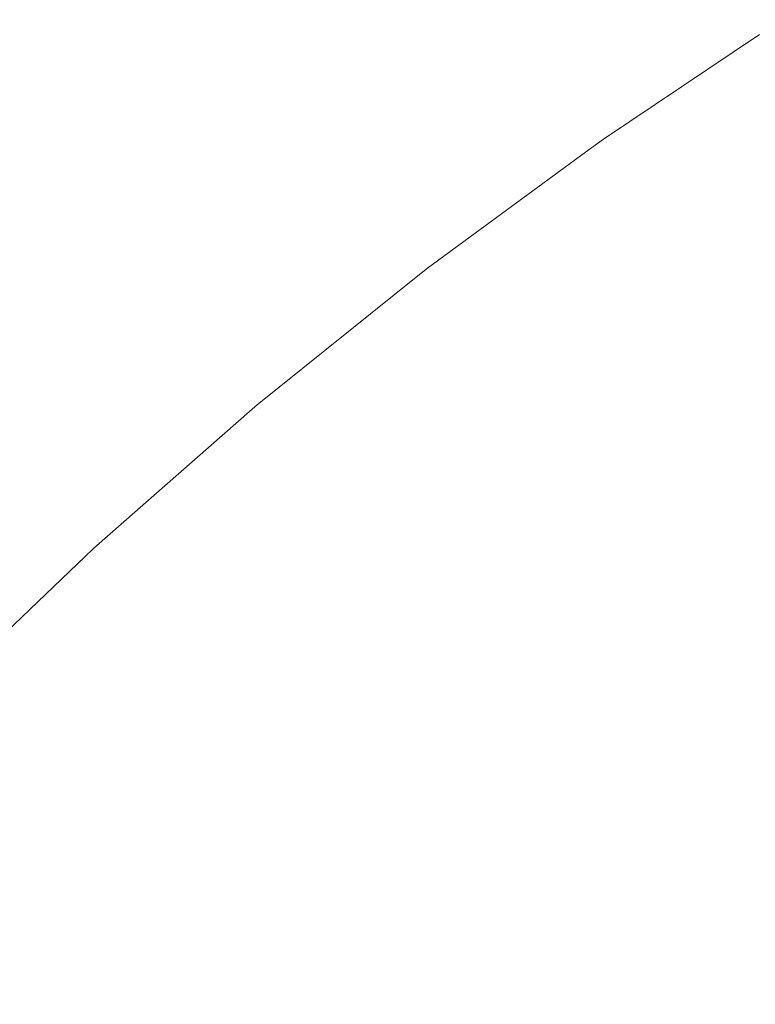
# Model space of a CAD drawing. Header units: centimetres. Extents: x -26.3 to 27.5, y 4.2 to 67.9.
# Tile 55 of 256: x -26.0556 to -26.0409, y 5.9648 to 5.9845. Entities that reach past the tile are written whole.
import ezdxf

# ---------------------------------------------------------------- set-up
doc = ezdxf.new("R2010")
doc.units = ezdxf.units.CM
doc.header["$LTSCALE"] = 2.54
doc.layers.add('Lucido design-1', color=7, linetype='Continuous')

# ---------------------------------------------------------------- blocks, each defined once
blk = doc.blocks.new('Gruppo-2-1')
at = {"color": 7, "linetype": 'Continuous', "lineweight": 9}
for points, invisible_edges in [([(-26.040773, 5.984213, -1111.114164), (-26.043895, 5.982127, -1111.114164), (-26.043868, 5.982088, -1111.111089), (-26.040242, 5.984511, -1111.111089)], 14), ([(-26.040773, 5.984213, -1147.214164), (-26.043895, 5.982127, -1147.214164), (-26.043868, 5.982088, -1147.211089), (-26.040242, 5.984511, -1147.211089)], 14), ([(-26.040216, 5.984471, -1111.718524), (-26.04384, 5.982049, -1111.718524), (-26.043895, 5.982127, -1111.714164), (-26.040773, 5.984213, -1111.714164)], 11), ([(-26.040216, 5.984471, -1147.818524), (-26.04384, 5.982049, -1147.818524), (-26.043895, 5.982127, -1147.814164), (-26.040773, 5.984213, -1147.814164)], 11), ([(-26.043745, 5.981913, -1111.106944), (-26.040127, 5.984331, -1111.106944), (-26.040242, 5.984511, -1111.111089), (-26.043868, 5.982088, -1111.111089)], 15), ([(-26.043745, 5.981913, -1147.206944), (-26.040127, 5.984331, -1147.206944), (-26.040242, 5.984511, -1147.211089), (-26.043868, 5.982088, -1147.211089)], 15), ([(-26.04384, 5.982049, -1111.718524), (-26.040216, 5.984471, -1111.718524), (-26.040073, 5.984246, -1111.722656), (-26.043688, 5.981831, -1111.722656)], 15), ([(-26.04384, 5.982049, -1147.818524), (-26.040216, 5.984471, -1147.818524), (-26.040073, 5.984246, -1147.822656), (-26.043688, 5.981831, -1147.822656)], 15), ([(-26.043524, 5.981597, -1111.102807), (-26.03992, 5.984005, -1111.102807), (-26.040127, 5.984331, -1111.106944), (-26.043745, 5.981913, -1111.106944)], 15), ([(-26.043524, 5.981597, -1147.202807), (-26.03992, 5.984005, -1147.202807), (-26.040127, 5.984331, -1147.206944), (-26.043745, 5.981913, -1147.206944)], 15), ([(-26.043688, 5.981831, -1111.722656), (-26.040073, 5.984246, -1111.722656), (-26.039839, 5.983878, -1111.726771), (-26.043437, 5.981474, -1111.726771)], 15), ([(-26.043688, 5.981831, -1147.822656), (-26.040073, 5.984246, -1147.822656), (-26.039839, 5.983878, -1147.826771), (-26.043437, 5.981474, -1147.826771)], 15), ([(-26.043895, 5.982127, -1111.114164), (-26.040773, 5.984213, -1111.114164), (-26.040773, 5.984213, -1111.714164), (-26.043895, 5.982127, -1111.714164)], 10), ([(-26.043895, 5.982127, -1147.214164), (-26.040773, 5.984213, -1147.214164), (-26.040773, 5.984213, -1147.814164), (-26.043895, 5.982127, -1147.814164)], 10), ([(-26.043204, 5.98114, -1111.098686), (-26.03962, 5.983535, -1111.098686), (-26.03992, 5.984005, -1111.102807), (-26.043524, 5.981597, -1111.102807)], 15), ([(-26.043204, 5.98114, -1147.198686), (-26.03962, 5.983535, -1147.198686), (-26.03992, 5.984005, -1147.202807), (-26.043524, 5.981597, -1147.202807)], 15), ([(-26.043437, 5.981474, -1111.726771), (-26.039839, 5.983878, -1111.726771), (-26.039513, 5.983367, -1111.73086), (-26.04309, 5.980977, -1111.73086)], 15), ([(-26.043437, 5.981474, -1147.826771), (-26.039839, 5.983878, -1147.826771), (-26.039513, 5.983367, -1147.83086), (-26.04309, 5.980977, -1147.83086)], 15), ([(-26.042785, 5.980542, -1111.094589), (-26.039228, 5.98292, -1111.094589), (-26.03962, 5.983535, -1111.098686), (-26.043204, 5.98114, -1111.098686)], 15), ([(-26.042785, 5.980542, -1147.194589), (-26.039228, 5.98292, -1147.194589), (-26.03962, 5.983535, -1147.198686), (-26.043204, 5.98114, -1147.198686)], 15), ([(-26.04309, 5.980977, -1111.73086), (-26.039513, 5.983367, -1111.73086), (-26.039098, 5.982715, -1111.734917), (-26.042646, 5.980344, -1111.734917)], 15), ([(-26.04309, 5.980977, -1147.83086), (-26.039513, 5.983367, -1147.83086), (-26.039098, 5.982715, -1147.834917), (-26.042646, 5.980344, -1147.834917)], 15), ([(-26.042269, 5.979805, -1111.090522), (-26.038744, 5.98216, -1111.090522), (-26.039228, 5.98292, -1111.094589), (-26.042785, 5.980542, -1111.094589)], 15), ([(-26.042269, 5.979805, -1147.190522), (-26.038744, 5.98216, -1147.190522), (-26.039228, 5.98292, -1147.194589), (-26.042785, 5.980542, -1147.194589)], 15), ([(-26.042646, 5.980344, -1111.734917), (-26.039098, 5.982715, -1111.734917), (-26.038593, 5.981923, -1111.738936), (-26.042107, 5.979574, -1111.738936)], 15), ([(-26.042646, 5.980344, -1147.834917), (-26.039098, 5.982715, -1147.834917), (-26.038593, 5.981923, -1147.838936), (-26.042107, 5.979574, -1147.838936)], 15), ([(-26.044254, 5.981864, -1111.114164), (-26.047414, 5.979547, -1111.114164), (-26.047385, 5.97951, -1111.111089), (-26.043868, 5.982088, -1111.111089)], 14), ([(-26.044254, 5.981864, -1147.214164), (-26.047414, 5.979547, -1147.214164), (-26.047385, 5.97951, -1147.211089), (-26.043868, 5.982088, -1147.211089)], 14), ([(-26.047255, 5.97934, -1111.106944), (-26.043745, 5.981913, -1111.106944), (-26.043868, 5.982088, -1111.111089), (-26.047385, 5.97951, -1111.111089)], 15), ([(-26.047255, 5.97934, -1147.206944), (-26.043745, 5.981913, -1147.206944), (-26.043868, 5.982088, -1147.211089), (-26.047385, 5.97951, -1147.211089)], 15), ([(-26.043868, 5.982088, -1111.111089), (-26.043895, 5.982127, -1111.114164), (-26.044254, 5.981864, -1111.114164)], 9), ([(-26.043895, 5.982127, -1111.714164), (-26.044254, 5.981864, -1111.714164), (-26.044254, 5.981864, -1111.114164), (-26.043895, 5.982127, -1111.114164)], 10), ([(-26.044254, 5.981864, -1111.714164), (-26.043895, 5.982127, -1111.714164), (-26.04384, 5.982049, -1111.718524)], 10), ([(-26.043868, 5.982088, -1147.211089), (-26.043895, 5.982127, -1147.214164), (-26.044254, 5.981864, -1147.214164)], 9), ([(-26.043895, 5.982127, -1147.814164), (-26.044254, 5.981864, -1147.814164), (-26.044254, 5.981864, -1147.214164), (-26.043895, 5.982127, -1147.214164)], 10), ([(-26.044254, 5.981864, -1147.814164), (-26.043895, 5.982127, -1147.814164), (-26.04384, 5.982049, -1147.818524)], 10), ([(-26.041655, 5.978929, -1111.086492), (-26.038169, 5.981258, -1111.086492), (-26.038744, 5.98216, -1111.090522), (-26.042269, 5.979805, -1111.090522)], 15), ([(-26.041655, 5.978929, -1147.186492), (-26.038169, 5.981258, -1147.186492), (-26.038744, 5.98216, -1147.190522), (-26.042269, 5.979805, -1147.190522)], 15), ([(-26.04384, 5.982049, -1111.718524), (-26.047356, 5.979472, -1111.718524), (-26.047414, 5.979547, -1111.714164), (-26.044254, 5.981864, -1111.714164)], 11), ([(-26.04384, 5.982049, -1147.818524), (-26.047356, 5.979472, -1147.818524), (-26.047414, 5.979547, -1147.814164), (-26.044254, 5.981864, -1147.814164)], 11), ([(-26.047414, 5.979547, -1111.114164), (-26.044254, 5.981864, -1111.114164), (-26.044254, 5.981864, -1111.714164), (-26.047414, 5.979547, -1111.714164)], 10), ([(-26.047414, 5.979547, -1147.214164), (-26.044254, 5.981864, -1147.214164), (-26.044254, 5.981864, -1147.814164), (-26.047414, 5.979547, -1147.814164)], 10), ([(-26.047356, 5.979472, -1111.718524), (-26.04384, 5.982049, -1111.718524), (-26.043688, 5.981831, -1111.722656), (-26.047194, 5.979261, -1111.722656)], 15), ([(-26.047356, 5.979472, -1147.818524), (-26.04384, 5.982049, -1147.818524), (-26.043688, 5.981831, -1147.822656), (-26.047194, 5.979261, -1147.822656)], 15), ([(-26.04702, 5.979034, -1111.102807), (-26.043524, 5.981597, -1111.102807), (-26.043745, 5.981913, -1111.106944), (-26.047255, 5.97934, -1111.106944)], 15), ([(-26.04702, 5.979034, -1147.202807), (-26.043524, 5.981597, -1147.202807), (-26.043745, 5.981913, -1147.206944), (-26.047255, 5.97934, -1147.206944)], 15), ([(-26.042107, 5.979574, -1111.738936), (-26.038593, 5.981923, -1111.738936), (-26.038, 5.980992, -1111.742909), (-26.041474, 5.97867, -1111.742909)], 15), ([(-26.042107, 5.979574, -1147.838936), (-26.038593, 5.981923, -1147.838936), (-26.038, 5.980992, -1147.842909), (-26.041474, 5.97867, -1147.842909)], 15), ([(-26.047194, 5.979261, -1111.722656), (-26.043688, 5.981831, -1111.722656), (-26.043437, 5.981474, -1111.726771), (-26.046928, 5.978914, -1111.726771)], 15), ([(-26.047194, 5.979261, -1147.822656), (-26.043688, 5.981831, -1147.822656), (-26.043437, 5.981474, -1147.826771), (-26.046928, 5.978914, -1147.826771)], 15), ([(-26.04668, 5.978591, -1111.098686), (-26.043204, 5.98114, -1111.098686), (-26.043524, 5.981597, -1111.102807), (-26.04702, 5.979034, -1111.102807)], 15), ([(-26.04668, 5.978591, -1147.198686), (-26.043204, 5.98114, -1147.198686), (-26.043524, 5.981597, -1147.202807), (-26.04702, 5.979034, -1147.202807)], 15), ([(-26.046928, 5.978914, -1111.726771), (-26.043437, 5.981474, -1111.726771), (-26.04309, 5.980977, -1111.73086), (-26.046559, 5.978434, -1111.73086)], 15), ([(-26.046928, 5.978914, -1147.826771), (-26.043437, 5.981474, -1147.826771), (-26.04309, 5.980977, -1147.83086), (-26.046559, 5.978434, -1147.83086)], 15), ([(-26.046236, 5.978013, -1111.094589), (-26.042785, 5.980542, -1111.094589), (-26.043204, 5.98114, -1111.098686), (-26.04668, 5.978591, -1111.098686)], 15), ([(-26.046236, 5.978013, -1147.194589), (-26.042785, 5.980542, -1147.194589), (-26.043204, 5.98114, -1147.198686), (-26.04668, 5.978591, -1147.198686)], 15), ([(-26.040945, 5.977914, -1111.082507), (-26.037504, 5.980214, -1111.082507), (-26.038169, 5.981258, -1111.086492), (-26.041655, 5.978929, -1111.086492)], 15), ([(-26.040945, 5.977914, -1147.182507), (-26.037504, 5.980214, -1147.182507), (-26.038169, 5.981258, -1147.186492), (-26.041655, 5.978929, -1147.186492)], 15), ([(-26.046559, 5.978434, -1111.73086), (-26.04309, 5.980977, -1111.73086), (-26.042646, 5.980344, -1111.734917), (-26.046088, 5.97782, -1111.734917)], 15), ([(-26.046559, 5.978434, -1147.83086), (-26.04309, 5.980977, -1147.83086), (-26.042646, 5.980344, -1147.834917), (-26.046088, 5.97782, -1147.834917)], 15), ([(-26.041474, 5.97867, -1111.742909), (-26.038, 5.980992, -1111.742909), (-26.03732, 5.979925, -1111.746829), (-26.040749, 5.977634, -1111.746829)], 15), ([(-26.041474, 5.97867, -1147.842909), (-26.038, 5.980992, -1147.842909), (-26.03732, 5.979925, -1147.846829), (-26.040749, 5.977634, -1147.846829)], 15), ([(-26.045688, 5.977298, -1111.090522), (-26.042269, 5.979805, -1111.090522), (-26.042785, 5.980542, -1111.094589), (-26.046236, 5.978013, -1111.094589)], 15), ([(-26.045688, 5.977298, -1147.190522), (-26.042269, 5.979805, -1147.190522), (-26.042785, 5.980542, -1147.194589), (-26.046236, 5.978013, -1147.194589)], 15), ([(-26.046088, 5.97782, -1111.734917), (-26.042646, 5.980344, -1111.734917), (-26.042107, 5.979574, -1111.738936), (-26.045516, 5.977075, -1111.738936)], 15), ([(-26.046088, 5.97782, -1147.834917), (-26.042646, 5.980344, -1147.834917), (-26.042107, 5.979574, -1147.838936), (-26.045516, 5.977075, -1147.838936)], 15), ([(-26.040139, 5.976764, -1111.078574), (-26.036749, 5.979029, -1111.078574), (-26.037504, 5.980214, -1111.082507), (-26.040945, 5.977914, -1111.082507)], 15), ([(-26.040139, 5.976764, -1147.178574), (-26.036749, 5.979029, -1147.178574), (-26.037504, 5.980214, -1147.182507), (-26.040945, 5.977914, -1147.182507)], 15), ([(-26.045036, 5.976449, -1111.086492), (-26.041655, 5.978929, -1111.086492), (-26.042269, 5.979805, -1111.090522), (-26.045688, 5.977298, -1111.090522)], 15), ([(-26.045036, 5.976449, -1147.186492), (-26.041655, 5.978929, -1147.186492), (-26.042269, 5.979805, -1147.190522), (-26.045688, 5.977298, -1147.190522)], 15), ([(-26.047638, 5.979367, -1111.114164), (-26.050816, 5.976816, -1111.114164), (-26.050786, 5.97678, -1111.111089), (-26.047385, 5.97951, -1111.111089)], 14), ([(-26.047638, 5.979367, -1147.214164), (-26.050816, 5.976816, -1147.214164), (-26.050786, 5.97678, -1147.211089), (-26.047385, 5.97951, -1147.211089)], 14), ([(-26.050648, 5.976617, -1111.106944), (-26.047255, 5.97934, -1111.106944), (-26.047385, 5.97951, -1111.111089), (-26.050786, 5.97678, -1111.111089)], 15), ([(-26.050648, 5.976617, -1147.206944), (-26.047255, 5.97934, -1147.206944), (-26.047385, 5.97951, -1147.211089), (-26.050786, 5.97678, -1147.211089)], 15), ([(-26.047385, 5.97951, -1111.111089), (-26.047414, 5.979547, -1111.114164), (-26.047638, 5.979367, -1111.114164)], 9), ([(-26.047414, 5.979547, -1111.714164), (-26.047638, 5.979367, -1111.714164), (-26.047638, 5.979367, -1111.114164), (-26.047414, 5.979547, -1111.114164)], 10), ([(-26.047638, 5.979367, -1111.714164), (-26.047414, 5.979547, -1111.714164), (-26.047356, 5.979472, -1111.718524)], 10), ([(-26.047385, 5.97951, -1147.211089), (-26.047414, 5.979547, -1147.214164), (-26.047638, 5.979367, -1147.214164)], 9), ([(-26.047414, 5.979547, -1147.814164), (-26.047638, 5.979367, -1147.814164), (-26.047638, 5.979367, -1147.214164), (-26.047414, 5.979547, -1147.214164)], 10), ([(-26.047638, 5.979367, -1147.814164), (-26.047414, 5.979547, -1147.814164), (-26.047356, 5.979472, -1147.818524)], 10), ([(-26.045516, 5.977075, -1111.738936), (-26.042107, 5.979574, -1111.738936), (-26.041474, 5.97867, -1111.742909), (-26.044844, 5.976199, -1111.742909)], 15), ([(-26.045516, 5.977075, -1147.838936), (-26.042107, 5.979574, -1147.838936), (-26.041474, 5.97867, -1147.842909), (-26.044844, 5.976199, -1147.842909)], 15), ([(-26.047356, 5.979472, -1111.718524), (-26.050755, 5.976744, -1111.718524), (-26.050816, 5.976816, -1111.714164), (-26.047638, 5.979367, -1111.714164)], 11), ([(-26.047356, 5.979472, -1147.818524), (-26.050755, 5.976744, -1147.818524), (-26.050816, 5.976816, -1147.814164), (-26.047638, 5.979367, -1147.814164)], 11), ([(-26.050816, 5.976816, -1111.114164), (-26.047638, 5.979367, -1111.114164), (-26.047638, 5.979367, -1111.714164), (-26.050816, 5.976816, -1111.714164)], 10), ([(-26.050816, 5.976816, -1147.214164), (-26.047638, 5.979367, -1147.214164), (-26.047638, 5.979367, -1147.814164), (-26.050816, 5.976816, -1147.814164)], 10), ([(-26.050755, 5.976744, -1111.718524), (-26.047356, 5.979472, -1111.718524), (-26.047194, 5.979261, -1111.722656), (-26.050584, 5.97654, -1111.722656)], 15), ([(-26.050755, 5.976744, -1147.818524), (-26.047356, 5.979472, -1147.818524), (-26.047194, 5.979261, -1147.822656), (-26.050584, 5.97654, -1147.822656)], 15), ([(-26.0504, 5.976321, -1111.102807), (-26.04702, 5.979034, -1111.102807), (-26.047255, 5.97934, -1111.106944), (-26.050648, 5.976617, -1111.106944)], 15), ([(-26.0504, 5.976321, -1147.202807), (-26.04702, 5.979034, -1147.202807), (-26.047255, 5.97934, -1147.206944), (-26.050648, 5.976617, -1147.206944)], 15), ([(-26.050584, 5.97654, -1111.722656), (-26.047194, 5.979261, -1111.722656), (-26.046928, 5.978914, -1111.726771), (-26.050303, 5.976205, -1111.726771)], 15), ([(-26.050584, 5.97654, -1147.822656), (-26.047194, 5.979261, -1147.822656), (-26.046928, 5.978914, -1147.826771), (-26.050303, 5.976205, -1147.826771)], 15), ([(-26.050042, 5.975893, -1111.098686), (-26.04668, 5.978591, -1111.098686), (-26.04702, 5.979034, -1111.102807), (-26.0504, 5.976321, -1111.102807)], 15), ([(-26.050042, 5.975893, -1147.198686), (-26.04668, 5.978591, -1147.198686), (-26.04702, 5.979034, -1147.202807), (-26.0504, 5.976321, -1147.202807)], 15), ([(-26.050303, 5.976205, -1111.726771), (-26.046928, 5.978914, -1111.726771), (-26.046559, 5.978434, -1111.73086), (-26.049914, 5.975741, -1111.73086)], 15), ([(-26.050303, 5.976205, -1147.826771), (-26.046928, 5.978914, -1147.826771), (-26.046559, 5.978434, -1147.83086), (-26.049914, 5.975741, -1147.83086)], 15), ([(-26.044283, 5.975467, -1111.082507), (-26.040945, 5.977914, -1111.082507), (-26.041655, 5.978929, -1111.086492), (-26.045036, 5.976449, -1111.086492)], 15), ([(-26.044283, 5.975467, -1147.182507), (-26.040945, 5.977914, -1147.182507), (-26.041655, 5.978929, -1147.186492), (-26.045036, 5.976449, -1147.186492)], 15), ([(-26.049573, 5.975334, -1111.094589), (-26.046236, 5.978013, -1111.094589), (-26.04668, 5.978591, -1111.098686), (-26.050042, 5.975893, -1111.098686)], 15), ([(-26.049573, 5.975334, -1147.194589), (-26.046236, 5.978013, -1147.194589), (-26.04668, 5.978591, -1147.198686), (-26.050042, 5.975893, -1147.198686)], 15), ([(-26.044844, 5.976199, -1111.742909), (-26.041474, 5.97867, -1111.742909), (-26.040749, 5.977634, -1111.746829), (-26.044074, 5.975195, -1111.746829)], 15), ([(-26.044844, 5.976199, -1147.842909), (-26.041474, 5.97867, -1147.842909), (-26.040749, 5.977634, -1147.846829), (-26.044074, 5.975195, -1147.846829)], 15), ([(-26.049914, 5.975741, -1111.73086), (-26.046559, 5.978434, -1111.73086), (-26.046088, 5.97782, -1111.734917), (-26.049417, 5.975149, -1111.734917)], 15), ([(-26.049914, 5.975741, -1147.83086), (-26.046559, 5.978434, -1147.83086), (-26.046088, 5.97782, -1147.834917), (-26.049417, 5.975149, -1147.834917)], 15), ([(-26.048994, 5.974645, -1111.090522), (-26.045688, 5.977298, -1111.090522), (-26.046236, 5.978013, -1111.094589), (-26.049573, 5.975334, -1111.094589)], 15), ([(-26.048994, 5.974645, -1147.190522), (-26.045688, 5.977298, -1147.190522), (-26.046236, 5.978013, -1147.194589), (-26.049573, 5.975334, -1147.194589)], 15), ([(-26.049417, 5.975149, -1111.734917), (-26.046088, 5.97782, -1111.734917), (-26.045516, 5.977075, -1111.738936), (-26.048813, 5.974429, -1111.738936)], 15), ([(-26.049417, 5.975149, -1147.834917), (-26.046088, 5.97782, -1147.834917), (-26.045516, 5.977075, -1147.838936), (-26.048813, 5.974429, -1147.838936)], 15), ([(-26.043428, 5.974353, -1111.078574), (-26.040139, 5.976764, -1111.078574), (-26.040945, 5.977914, -1111.082507), (-26.044283, 5.975467, -1111.082507)], 15), ([(-26.043428, 5.974353, -1147.178574), (-26.040139, 5.976764, -1147.178574), (-26.040945, 5.977914, -1147.182507), (-26.044283, 5.975467, -1147.182507)], 15), ([(-26.044074, 5.975195, -1111.746829), (-26.040749, 5.977634, -1111.746829), (-26.039932, 5.976467, -1111.750691), (-26.043207, 5.974065, -1111.750691)], 15), ([(-26.044074, 5.975195, -1147.846829), (-26.040749, 5.977634, -1147.846829), (-26.039932, 5.976467, -1147.850691), (-26.043207, 5.974065, -1147.850691)], 15), ([(-26.048306, 5.973825, -1111.086492), (-26.045036, 5.976449, -1111.086492), (-26.045688, 5.977298, -1111.090522), (-26.048994, 5.974645, -1111.090522)], 15), ([(-26.048306, 5.973825, -1147.186492), (-26.045036, 5.976449, -1147.186492), (-26.045688, 5.977298, -1147.190522), (-26.048994, 5.974645, -1147.190522)], 15), ([(-26.048813, 5.974429, -1111.738936), (-26.045516, 5.977075, -1111.738936), (-26.044844, 5.976199, -1111.742909), (-26.048103, 5.973584, -1111.742909)], 15), ([(-26.048813, 5.974429, -1147.838936), (-26.045516, 5.977075, -1147.838936), (-26.044844, 5.976199, -1147.842909), (-26.048103, 5.973584, -1147.842909)], 15), ([(-26.054064, 5.973905, -1111.111089), (-26.050786, 5.97678, -1111.111089), (-26.050916, 5.976729, -1111.114164), (-26.054084, 5.973951, -1111.114164)], 11), ([(-26.054064, 5.973905, -1147.211089), (-26.050786, 5.97678, -1147.211089), (-26.050916, 5.976729, -1147.214164), (-26.054084, 5.973951, -1147.214164)], 11), ([(-26.054084, 5.973951, -1111.714164), (-26.050916, 5.976729, -1111.714164), (-26.050755, 5.976744, -1111.718524), (-26.054032, 5.97387, -1111.718524)], 14), ([(-26.054084, 5.973951, -1147.814164), (-26.050916, 5.976729, -1147.814164), (-26.050755, 5.976744, -1147.818524), (-26.054032, 5.97387, -1147.818524)], 14), ([(-26.05392, 5.973747, -1111.106944), (-26.050648, 5.976617, -1111.106944), (-26.050786, 5.97678, -1111.111089), (-26.054064, 5.973905, -1111.111089)], 15), ([(-26.05392, 5.973747, -1147.206944), (-26.050648, 5.976617, -1147.206944), (-26.050786, 5.97678, -1147.211089), (-26.054064, 5.973905, -1147.211089)], 15), ([(-26.054032, 5.97387, -1111.718524), (-26.050755, 5.976744, -1111.718524), (-26.050584, 5.97654, -1111.722656), (-26.053852, 5.973673, -1111.722656)], 15), ([(-26.054032, 5.97387, -1147.818524), (-26.050755, 5.976744, -1147.818524), (-26.050584, 5.97654, -1147.822656), (-26.053852, 5.973673, -1147.822656)], 15), ([(-26.050786, 5.97678, -1111.111089), (-26.050816, 5.976816, -1111.114164), (-26.050916, 5.976729, -1111.114164)], 9), ([(-26.050816, 5.976816, -1111.714164), (-26.050916, 5.976729, -1111.714164), (-26.050916, 5.976729, -1111.114164), (-26.050816, 5.976816, -1111.114164)], 10), ([(-26.050916, 5.976729, -1111.714164), (-26.050816, 5.976816, -1111.714164), (-26.050755, 5.976744, -1111.718524)], 10), ([(-26.050786, 5.97678, -1147.211089), (-26.050816, 5.976816, -1147.214164), (-26.050916, 5.976729, -1147.214164)], 9), ([(-26.050816, 5.976816, -1147.814164), (-26.050916, 5.976729, -1147.814164), (-26.050916, 5.976729, -1147.214164), (-26.050816, 5.976816, -1147.214164)], 10), ([(-26.050916, 5.976729, -1147.814164), (-26.050816, 5.976816, -1147.814164), (-26.050755, 5.976744, -1147.818524)], 10), ([(-26.042472, 5.973108, -1111.074699), (-26.039239, 5.975478, -1111.074699), (-26.040139, 5.976764, -1111.078574), (-26.043428, 5.974353, -1111.078574)], 15), ([(-26.042472, 5.973108, -1147.174699), (-26.039239, 5.975478, -1147.174699), (-26.040139, 5.976764, -1147.178574), (-26.043428, 5.974353, -1147.178574)], 15), ([(-26.054084, 5.973951, -1111.714164), (-26.054084, 5.973951, -1111.114164), (-26.050916, 5.976729, -1111.114164), (-26.050916, 5.976729, -1111.714164)], 5), ([(-26.054084, 5.973951, -1147.814164), (-26.054084, 5.973951, -1147.214164), (-26.050916, 5.976729, -1147.214164), (-26.050916, 5.976729, -1147.814164)], 5), ([(-26.053659, 5.973463, -1111.102807), (-26.0504, 5.976321, -1111.102807), (-26.050648, 5.976617, -1111.106944), (-26.05392, 5.973747, -1111.106944)], 15), ([(-26.053659, 5.973463, -1147.202807), (-26.0504, 5.976321, -1147.202807), (-26.050648, 5.976617, -1147.206944), (-26.05392, 5.973747, -1147.206944)], 15), ([(-26.053852, 5.973673, -1111.722656), (-26.050584, 5.97654, -1111.722656), (-26.050303, 5.976205, -1111.726771), (-26.053557, 5.973352, -1111.726771)], 15), ([(-26.053852, 5.973673, -1147.822656), (-26.050584, 5.97654, -1147.822656), (-26.050303, 5.976205, -1147.826771), (-26.053557, 5.973352, -1147.826771)], 15), ([(-26.04751, 5.972877, -1111.082507), (-26.044283, 5.975467, -1111.082507), (-26.045036, 5.976449, -1111.086492), (-26.048306, 5.973825, -1111.086492)], 15), ([(-26.04751, 5.972877, -1147.182507), (-26.044283, 5.975467, -1147.182507), (-26.045036, 5.976449, -1147.186492), (-26.048306, 5.973825, -1147.186492)], 15), ([(-26.043207, 5.974065, -1111.750691), (-26.039932, 5.976467, -1111.750691), (-26.039025, 5.975172, -1111.754488), (-26.042245, 5.972811, -1111.754488)], 15), ([(-26.043207, 5.974065, -1147.850691), (-26.039932, 5.976467, -1147.850691), (-26.039025, 5.975172, -1147.854488), (-26.042245, 5.972811, -1147.854488)], 15), ([(-26.053282, 5.973051, -1111.098686), (-26.050042, 5.975893, -1111.098686), (-26.0504, 5.976321, -1111.102807), (-26.053659, 5.973463, -1111.102807)], 15), ([(-26.053282, 5.973051, -1147.198686), (-26.050042, 5.975893, -1147.198686), (-26.0504, 5.976321, -1147.202807), (-26.053659, 5.973463, -1147.202807)], 15), ([(-26.053557, 5.973352, -1111.726771), (-26.050303, 5.976205, -1111.726771), (-26.049914, 5.975741, -1111.73086), (-26.053148, 5.972905, -1111.73086)], 15), ([(-26.053557, 5.973352, -1147.826771), (-26.050303, 5.976205, -1147.826771), (-26.049914, 5.975741, -1147.83086), (-26.053148, 5.972905, -1147.83086)], 15), ([(-26.048103, 5.973584, -1111.742909), (-26.044844, 5.976199, -1111.742909), (-26.044074, 5.975195, -1111.746829), (-26.04729, 5.972614, -1111.746829)], 15), ([(-26.048103, 5.973584, -1147.842909), (-26.044844, 5.976199, -1147.842909), (-26.044074, 5.975195, -1147.846829), (-26.04729, 5.972614, -1147.846829)], 15), ([(-26.052789, 5.972513, -1111.094589), (-26.049573, 5.975334, -1111.094589), (-26.050042, 5.975893, -1111.098686), (-26.053282, 5.973051, -1111.098686)], 15), ([(-26.052789, 5.972513, -1147.194589), (-26.049573, 5.975334, -1147.194589), (-26.050042, 5.975893, -1147.198686), (-26.053282, 5.973051, -1147.198686)], 15), ([(-26.053148, 5.972905, -1111.73086), (-26.049914, 5.975741, -1111.73086), (-26.049417, 5.975149, -1111.734917), (-26.052626, 5.972335, -1111.734917)], 15), ([(-26.053148, 5.972905, -1147.83086), (-26.049914, 5.975741, -1147.83086), (-26.049417, 5.975149, -1147.834917), (-26.052626, 5.972335, -1147.834917)], 15), ([(-26.046607, 5.971801, -1111.078574), (-26.043428, 5.974353, -1111.078574), (-26.044283, 5.975467, -1111.082507), (-26.04751, 5.972877, -1111.082507)], 15), ([(-26.046607, 5.971801, -1147.178574), (-26.043428, 5.974353, -1147.178574), (-26.044283, 5.975467, -1147.182507), (-26.04751, 5.972877, -1147.182507)], 15), ([(-26.041418, 5.971734, -1111.07089), (-26.038246, 5.97406, -1111.07089), (-26.039239, 5.975478, -1111.074699), (-26.042472, 5.973108, -1111.074699)], 15), ([(-26.041418, 5.971734, -1147.17089), (-26.038246, 5.97406, -1147.17089), (-26.039239, 5.975478, -1147.174699), (-26.042472, 5.973108, -1147.174699)], 15), ([(-26.052181, 5.97185, -1111.090522), (-26.048994, 5.974645, -1111.090522), (-26.049573, 5.975334, -1111.094589), (-26.052789, 5.972513, -1111.094589)], 15), ([(-26.052181, 5.97185, -1147.190522), (-26.048994, 5.974645, -1147.190522), (-26.049573, 5.975334, -1147.194589), (-26.052789, 5.972513, -1147.194589)], 15), ([(-26.04729, 5.972614, -1111.746829), (-26.044074, 5.975195, -1111.746829), (-26.043207, 5.974065, -1111.750691), (-26.046375, 5.971523, -1111.750691)], 15), ([(-26.04729, 5.972614, -1147.846829), (-26.044074, 5.975195, -1147.846829), (-26.043207, 5.974065, -1147.850691), (-26.046375, 5.971523, -1147.850691)], 15), ([(-26.042245, 5.972811, -1111.754488), (-26.039025, 5.975172, -1111.754488), (-26.038031, 5.973752, -1111.758213), (-26.041189, 5.971436, -1111.758213)], 15), ([(-26.042245, 5.972811, -1147.854488), (-26.039025, 5.975172, -1147.854488), (-26.038031, 5.973752, -1147.858213), (-26.041189, 5.971436, -1147.858213)], 15), ([(-26.052626, 5.972335, -1111.734917), (-26.049417, 5.975149, -1111.734917), (-26.048813, 5.974429, -1111.738936), (-26.051991, 5.971642, -1111.738936)], 15), ([(-26.052626, 5.972335, -1147.834917), (-26.049417, 5.975149, -1147.834917), (-26.048813, 5.974429, -1147.838936), (-26.051991, 5.971642, -1147.838936)], 15), ([(-26.051458, 5.971061, -1111.086492), (-26.048306, 5.973825, -1111.086492), (-26.048994, 5.974645, -1111.090522), (-26.052181, 5.97185, -1111.090522)], 15), ([(-26.051458, 5.971061, -1147.186492), (-26.048306, 5.973825, -1147.186492), (-26.048994, 5.974645, -1147.190522), (-26.052181, 5.97185, -1147.190522)], 15), ([(-26.051991, 5.971642, -1111.738936), (-26.048813, 5.974429, -1111.738936), (-26.048103, 5.973584, -1111.742909), (-26.051245, 5.970828, -1111.742909)], 15), ([(-26.051991, 5.971642, -1147.838936), (-26.048813, 5.974429, -1147.838936), (-26.048103, 5.973584, -1147.842909), (-26.051245, 5.970828, -1147.842909)], 15), ([(-26.045599, 5.970599, -1111.074699), (-26.042472, 5.973108, -1111.074699), (-26.043428, 5.974353, -1111.078574), (-26.046607, 5.971801, -1111.078574)], 15), ([(-26.045599, 5.970599, -1147.174699), (-26.042472, 5.973108, -1147.174699), (-26.043428, 5.974353, -1147.178574), (-26.046607, 5.971801, -1147.178574)], 15), ([(-26.046375, 5.971523, -1111.750691), (-26.043207, 5.974065, -1111.750691), (-26.042245, 5.972811, -1111.754488), (-26.045359, 5.970312, -1111.754488)], 15), ([(-26.046375, 5.971523, -1147.850691), (-26.043207, 5.974065, -1147.850691), (-26.042245, 5.972811, -1147.854488), (-26.045359, 5.970312, -1147.854488)], 15), ([(-26.040267, 5.970234, -1111.067152), (-26.037162, 5.972511, -1111.067152), (-26.038246, 5.97406, -1111.07089), (-26.041418, 5.971734, -1111.07089)], 15), ([(-26.040267, 5.970234, -1147.167152), (-26.037162, 5.972511, -1147.167152), (-26.038246, 5.97406, -1147.17089), (-26.041418, 5.971734, -1147.17089)], 15), ([(-26.057215, 5.970889, -1111.111089), (-26.054064, 5.973905, -1111.111089), (-26.054096, 5.97394, -1111.114164), (-26.057131, 5.971034, -1111.114164)], 11), ([(-26.057215, 5.970889, -1147.211089), (-26.054064, 5.973905, -1147.211089), (-26.054096, 5.97394, -1147.214164), (-26.057131, 5.971034, -1147.214164)], 11), ([(-26.057064, 5.970738, -1111.106944), (-26.05392, 5.973747, -1111.106944), (-26.054064, 5.973905, -1111.111089), (-26.057215, 5.970889, -1111.111089)], 15), ([(-26.057064, 5.970738, -1147.206944), (-26.05392, 5.973747, -1147.206944), (-26.054064, 5.973905, -1147.211089), (-26.057215, 5.970889, -1147.211089)], 15), ([(-26.057131, 5.971034, -1111.714164), (-26.054096, 5.97394, -1111.714164), (-26.054032, 5.97387, -1111.718524), (-26.057181, 5.970855, -1111.718524)], 14), ([(-26.057131, 5.971034, -1147.814164), (-26.054096, 5.97394, -1147.814164), (-26.054032, 5.97387, -1147.818524), (-26.057181, 5.970855, -1147.818524)], 14), ([(-26.057181, 5.970855, -1111.718524), (-26.054032, 5.97387, -1111.718524), (-26.053852, 5.973673, -1111.722656), (-26.056993, 5.970667, -1111.722656)], 15), ([(-26.057181, 5.970855, -1147.818524), (-26.054032, 5.97387, -1147.818524), (-26.053852, 5.973673, -1147.822656), (-26.056993, 5.970667, -1147.822656)], 15), ([(-26.054096, 5.97394, -1111.714164), (-26.057131, 5.971034, -1111.714164), (-26.057131, 5.971034, -1111.114164), (-26.054096, 5.97394, -1111.114164)], 10), ([(-26.054096, 5.97394, -1147.814164), (-26.057131, 5.971034, -1147.814164), (-26.057131, 5.971034, -1147.214164), (-26.054096, 5.97394, -1147.214164)], 10), ([(-26.054084, 5.973951, -1111.114164), (-26.054096, 5.97394, -1111.114164), (-26.054064, 5.973905, -1111.111089)], 10), ([(-26.054096, 5.97394, -1111.114164), (-26.054084, 5.973951, -1111.114164), (-26.054084, 5.973951, -1111.714164), (-26.054096, 5.97394, -1111.714164)], 10), ([(-26.054032, 5.97387, -1111.718524), (-26.054096, 5.97394, -1111.714164), (-26.054084, 5.973951, -1111.714164)], 9), ([(-26.054084, 5.973951, -1147.214164), (-26.054096, 5.97394, -1147.214164), (-26.054064, 5.973905, -1147.211089)], 10), ([(-26.054096, 5.97394, -1147.214164), (-26.054084, 5.973951, -1147.214164), (-26.054084, 5.973951, -1147.814164), (-26.054096, 5.97394, -1147.814164)], 10), ([(-26.054032, 5.97387, -1147.818524), (-26.054096, 5.97394, -1147.814164), (-26.054084, 5.973951, -1147.814164)], 9), ([(-26.050622, 5.970148, -1111.082507), (-26.04751, 5.972877, -1111.082507), (-26.048306, 5.973825, -1111.086492), (-26.051458, 5.971061, -1111.086492)], 15), ([(-26.050622, 5.970148, -1147.182507), (-26.04751, 5.972877, -1147.182507), (-26.048306, 5.973825, -1147.186492), (-26.051458, 5.971061, -1147.186492)], 15), ([(-26.056791, 5.970465, -1111.102807), (-26.053659, 5.973463, -1111.102807), (-26.05392, 5.973747, -1111.106944), (-26.057064, 5.970738, -1111.106944)], 15), ([(-26.056791, 5.970465, -1147.202807), (-26.053659, 5.973463, -1147.202807), (-26.05392, 5.973747, -1147.206944), (-26.057064, 5.970738, -1147.206944)], 15), ([(-26.056993, 5.970667, -1111.722656), (-26.053852, 5.973673, -1111.722656), (-26.053557, 5.973352, -1111.726771), (-26.056684, 5.970359, -1111.726771)], 15), ([(-26.056993, 5.970667, -1147.822656), (-26.053852, 5.973673, -1147.822656), (-26.053557, 5.973352, -1147.826771), (-26.056684, 5.970359, -1147.826771)], 15), ([(-26.041189, 5.971436, -1111.758213), (-26.038031, 5.973752, -1111.758213), (-26.03695, 5.972209, -1111.761861), (-26.040043, 5.969941, -1111.761861)], 15), ([(-26.041189, 5.971436, -1147.858213), (-26.038031, 5.973752, -1147.858213), (-26.03695, 5.972209, -1147.861861), (-26.040043, 5.969941, -1147.861861)], 15), ([(-26.056396, 5.970071, -1111.098686), (-26.053282, 5.973051, -1111.098686), (-26.053659, 5.973463, -1111.102807), (-26.056791, 5.970465, -1111.102807)], 15), ([(-26.056396, 5.970071, -1147.198686), (-26.053282, 5.973051, -1147.198686), (-26.053659, 5.973463, -1147.202807), (-26.056791, 5.970465, -1147.202807)], 15), ([(-26.051245, 5.970828, -1111.742909), (-26.048103, 5.973584, -1111.742909), (-26.04729, 5.972614, -1111.746829), (-26.05039, 5.969895, -1111.746829)], 15), ([(-26.051245, 5.970828, -1147.842909), (-26.048103, 5.973584, -1147.842909), (-26.04729, 5.972614, -1147.846829), (-26.05039, 5.969895, -1147.846829)], 15), ([(-26.056684, 5.970359, -1111.726771), (-26.053557, 5.973352, -1111.726771), (-26.053148, 5.972905, -1111.73086), (-26.056256, 5.96993, -1111.73086)], 15), ([(-26.056684, 5.970359, -1147.826771), (-26.053557, 5.973352, -1147.826771), (-26.053148, 5.972905, -1147.83086), (-26.056256, 5.96993, -1147.83086)], 15), ([(-26.05588, 5.969555, -1111.094589), (-26.052789, 5.972513, -1111.094589), (-26.053282, 5.973051, -1111.098686), (-26.056396, 5.970071, -1111.098686)], 15), ([(-26.05588, 5.969555, -1147.194589), (-26.052789, 5.972513, -1147.194589), (-26.053282, 5.973051, -1147.198686), (-26.056396, 5.970071, -1147.198686)], 15), ([(-26.044486, 5.969272, -1111.07089), (-26.041418, 5.971734, -1111.07089), (-26.042472, 5.973108, -1111.074699), (-26.045599, 5.970599, -1111.074699)], 15), ([(-26.044486, 5.969272, -1147.17089), (-26.041418, 5.971734, -1147.17089), (-26.042472, 5.973108, -1147.174699), (-26.045599, 5.970599, -1147.174699)], 15), ([(-26.056256, 5.96993, -1111.73086), (-26.053148, 5.972905, -1111.73086), (-26.052626, 5.972335, -1111.734917), (-26.055709, 5.969383, -1111.734917)], 15), ([(-26.056256, 5.96993, -1147.83086), (-26.053148, 5.972905, -1147.83086), (-26.052626, 5.972335, -1147.834917), (-26.055709, 5.969383, -1147.834917)], 15), ([(-26.049673, 5.969112, -1111.078574), (-26.046607, 5.971801, -1111.078574), (-26.04751, 5.972877, -1111.082507), (-26.050622, 5.970148, -1111.082507)], 15), ([(-26.049673, 5.969112, -1147.178574), (-26.046607, 5.971801, -1147.178574), (-26.04751, 5.972877, -1147.182507), (-26.050622, 5.970148, -1147.182507)], 15), ([(-26.045359, 5.970312, -1111.754488), (-26.042245, 5.972811, -1111.754488), (-26.041189, 5.971436, -1111.758213), (-26.044244, 5.968984, -1111.758213)], 15), ([(-26.045359, 5.970312, -1147.854488), (-26.042245, 5.972811, -1147.854488), (-26.041189, 5.971436, -1147.858213), (-26.044244, 5.968984, -1147.858213)], 15), ([(-26.05039, 5.969895, -1111.746829), (-26.04729, 5.972614, -1111.746829), (-26.046375, 5.971523, -1111.750691), (-26.049428, 5.968845, -1111.750691)], 15), ([(-26.05039, 5.969895, -1147.846829), (-26.04729, 5.972614, -1147.846829), (-26.046375, 5.971523, -1147.850691), (-26.049428, 5.968845, -1147.850691)], 15), ([(-26.055243, 5.968918, -1111.090522), (-26.052181, 5.97185, -1111.090522), (-26.052789, 5.972513, -1111.094589), (-26.05588, 5.969555, -1111.094589)], 15), ([(-26.055243, 5.968918, -1147.190522), (-26.052181, 5.97185, -1147.190522), (-26.052789, 5.972513, -1147.194589), (-26.05588, 5.969555, -1147.194589)], 15), ([(-26.055709, 5.969383, -1111.734917), (-26.052626, 5.972335, -1111.734917), (-26.051991, 5.971642, -1111.738936), (-26.055044, 5.968719, -1111.738936)], 15), ([(-26.055709, 5.969383, -1147.834917), (-26.052626, 5.972335, -1147.834917), (-26.051991, 5.971642, -1147.838936), (-26.055044, 5.968719, -1147.838936)], 15), ([(-26.054487, 5.968162, -1111.086492), (-26.051458, 5.971061, -1111.086492), (-26.052181, 5.97185, -1111.090522), (-26.055243, 5.968918, -1111.090522)], 15), ([(-26.054487, 5.968162, -1147.186492), (-26.051458, 5.971061, -1147.186492), (-26.052181, 5.97185, -1147.190522), (-26.055243, 5.968918, -1147.190522)], 15), ([(-26.055044, 5.968719, -1111.738936), (-26.051991, 5.971642, -1111.738936), (-26.051245, 5.970828, -1111.742909), (-26.054264, 5.967938, -1111.742909)], 15), ([(-26.055044, 5.968719, -1147.838936), (-26.051991, 5.971642, -1147.838936), (-26.051245, 5.970828, -1147.842909), (-26.054264, 5.967938, -1147.842909)], 15), ([(-26.048613, 5.967955, -1111.074699), (-26.045599, 5.970599, -1111.074699), (-26.046607, 5.971801, -1111.078574), (-26.049673, 5.969112, -1111.078574)], 15), ([(-26.048613, 5.967955, -1147.174699), (-26.045599, 5.970599, -1147.174699), (-26.046607, 5.971801, -1147.178574), (-26.049673, 5.969112, -1147.178574)], 15), ([(-26.04327, 5.967823, -1111.067152), (-26.040267, 5.970234, -1111.067152), (-26.041418, 5.971734, -1111.07089), (-26.044486, 5.969272, -1111.07089)], 15), ([(-26.04327, 5.967823, -1147.167152), (-26.040267, 5.970234, -1147.167152), (-26.041418, 5.971734, -1147.17089), (-26.044486, 5.969272, -1147.17089)], 15), ([(-26.049428, 5.968845, -1111.750691), (-26.046375, 5.971523, -1111.750691), (-26.045359, 5.970312, -1111.754488), (-26.04836, 5.96768, -1111.754488)], 15), ([(-26.049428, 5.968845, -1147.850691), (-26.046375, 5.971523, -1147.850691), (-26.045359, 5.970312, -1147.854488), (-26.04836, 5.96768, -1147.854488)], 15), ([(-26.044244, 5.968984, -1111.758213), (-26.041189, 5.971436, -1111.758213), (-26.040043, 5.969941, -1111.761861), (-26.043033, 5.967541, -1111.761861)], 15), ([(-26.044244, 5.968984, -1147.858213), (-26.041189, 5.971436, -1147.858213), (-26.040043, 5.969941, -1147.861861), (-26.043033, 5.967541, -1147.861861)], 15), ([(-26.053611, 5.967286, -1111.082507), (-26.050622, 5.970148, -1111.082507), (-26.051458, 5.971061, -1111.086492), (-26.054487, 5.968162, -1111.086492)], 15), ([(-26.053611, 5.967286, -1147.182507), (-26.050622, 5.970148, -1147.182507), (-26.051458, 5.971061, -1147.186492), (-26.054487, 5.968162, -1147.186492)], 15), ([(-26.054264, 5.967938, -1111.742909), (-26.051245, 5.970828, -1111.742909), (-26.05039, 5.969895, -1111.746829), (-26.053369, 5.967044, -1111.746829)], 15), ([(-26.054264, 5.967938, -1147.842909), (-26.051245, 5.970828, -1147.842909), (-26.05039, 5.969895, -1147.846829), (-26.053369, 5.967044, -1147.846829)], 15), ([(-26.047443, 5.966679, -1111.07089), (-26.044486, 5.969272, -1111.07089), (-26.045599, 5.970599, -1111.074699), (-26.048613, 5.967955, -1111.074699)], 15), ([(-26.047443, 5.966679, -1147.17089), (-26.044486, 5.969272, -1147.17089), (-26.045599, 5.970599, -1147.174699), (-26.048613, 5.967955, -1147.174699)], 15), ([(-26.04836, 5.96768, -1111.754488), (-26.045359, 5.970312, -1111.754488), (-26.044244, 5.968984, -1111.758213), (-26.047189, 5.966402, -1111.758213)], 15), ([(-26.04836, 5.96768, -1147.854488), (-26.045359, 5.970312, -1147.854488), (-26.044244, 5.968984, -1147.858213), (-26.047189, 5.966402, -1147.858213)], 15), ([(-26.052618, 5.966293, -1111.078574), (-26.049673, 5.969112, -1111.078574), (-26.050622, 5.970148, -1111.082507), (-26.053611, 5.967286, -1111.082507)], 15), ([(-26.052618, 5.966293, -1147.178574), (-26.049673, 5.969112, -1147.178574), (-26.050622, 5.970148, -1147.182507), (-26.053611, 5.967286, -1147.182507)], 15), ([(-26.041954, 5.966255, -1111.063494), (-26.03902, 5.968609, -1111.063494), (-26.040267, 5.970234, -1111.067152), (-26.04327, 5.967823, -1111.067152)], 15), ([(-26.041954, 5.966255, -1147.163494), (-26.03902, 5.968609, -1147.163494), (-26.040267, 5.970234, -1147.167152), (-26.04327, 5.967823, -1147.167152)], 15), ([(-26.053369, 5.967044, -1111.746829), (-26.05039, 5.969895, -1111.746829), (-26.049428, 5.968845, -1111.750691), (-26.052362, 5.966037, -1111.750691)], 15), ([(-26.053369, 5.967044, -1147.846829), (-26.05039, 5.969895, -1147.846829), (-26.049428, 5.968845, -1147.850691), (-26.052362, 5.966037, -1147.850691)], 15), ([(-26.043033, 5.967541, -1111.761861), (-26.040043, 5.969941, -1111.761861), (-26.038807, 5.968331, -1111.765425), (-26.041729, 5.965986, -1111.765425)], 15), ([(-26.043033, 5.967541, -1147.861861), (-26.040043, 5.969941, -1147.861861), (-26.038807, 5.968331, -1147.865425), (-26.041729, 5.965986, -1147.865425)], 15), ([(-26.058175, 5.965856, -1111.090522), (-26.055243, 5.968918, -1111.090522), (-26.05588, 5.969555, -1111.094589), (-26.058839, 5.966464, -1111.094589)], 15), ([(-26.058175, 5.965856, -1147.190522), (-26.055243, 5.968918, -1147.190522), (-26.05588, 5.969555, -1147.194589), (-26.058839, 5.966464, -1147.194589)], 15), ([(-26.05866, 5.9663, -1111.734917), (-26.055709, 5.969383, -1111.734917), (-26.055044, 5.968719, -1111.738936), (-26.057967, 5.965665, -1111.738936)], 15), ([(-26.05866, 5.9663, -1147.834917), (-26.055709, 5.969383, -1147.834917), (-26.055044, 5.968719, -1147.838936), (-26.057967, 5.965665, -1147.838936)], 15), ([(-26.046165, 5.965284, -1111.067152), (-26.04327, 5.967823, -1111.067152), (-26.044486, 5.969272, -1111.07089), (-26.047443, 5.966679, -1111.07089)], 15), ([(-26.046165, 5.965284, -1147.167152), (-26.04327, 5.967823, -1147.167152), (-26.044486, 5.969272, -1147.17089), (-26.047443, 5.966679, -1147.17089)], 15), ([(-26.051509, 5.965183, -1111.074699), (-26.048613, 5.967955, -1111.074699), (-26.049673, 5.969112, -1111.078574), (-26.052618, 5.966293, -1111.078574)], 15), ([(-26.051509, 5.965183, -1147.174699), (-26.048613, 5.967955, -1147.174699), (-26.049673, 5.969112, -1147.178574), (-26.052618, 5.966293, -1147.178574)], 15), ([(-26.057386, 5.965133, -1111.086492), (-26.054487, 5.968162, -1111.086492), (-26.055243, 5.968918, -1111.090522), (-26.058175, 5.965856, -1111.090522)], 15), ([(-26.057386, 5.965133, -1147.186492), (-26.054487, 5.968162, -1147.186492), (-26.055243, 5.968918, -1147.190522), (-26.058175, 5.965856, -1147.190522)], 15), ([(-26.047189, 5.966402, -1111.758213), (-26.044244, 5.968984, -1111.758213), (-26.043033, 5.967541, -1111.761861), (-26.045916, 5.965013, -1111.761861)], 15), ([(-26.047189, 5.966402, -1147.858213), (-26.044244, 5.968984, -1147.858213), (-26.043033, 5.967541, -1147.861861), (-26.045916, 5.965013, -1147.861861)], 15), ([(-26.057967, 5.965665, -1111.738936), (-26.055044, 5.968719, -1111.738936), (-26.054264, 5.967938, -1111.742909), (-26.057154, 5.96492, -1111.742909)], 15), ([(-26.057967, 5.965665, -1147.838936), (-26.055044, 5.968719, -1147.838936), (-26.054264, 5.967938, -1147.842909), (-26.057154, 5.96492, -1147.842909)], 15), ([(-26.052362, 5.966037, -1111.750691), (-26.049428, 5.968845, -1111.750691), (-26.04836, 5.96768, -1111.754488), (-26.051244, 5.964919, -1111.754488)], 15), ([(-26.052362, 5.966037, -1147.850691), (-26.049428, 5.968845, -1147.850691), (-26.04836, 5.96768, -1147.854488), (-26.051244, 5.964919, -1147.854488)], 15), ([(-26.040538, 5.964568, -1111.059922), (-26.03768, 5.966862, -1111.059922), (-26.03902, 5.968609, -1111.063494), (-26.041954, 5.966255, -1111.063494)], 15), ([(-26.040538, 5.964568, -1147.159922), (-26.03768, 5.966862, -1147.159922), (-26.03902, 5.968609, -1147.163494), (-26.041954, 5.966255, -1147.163494)], 15), ([(-26.041729, 5.965986, -1111.765425), (-26.038807, 5.968331, -1111.765425), (-26.037484, 5.966608, -1111.7689), (-26.040332, 5.964322, -1111.7689)], 15), ([(-26.041729, 5.965986, -1147.865425), (-26.038807, 5.968331, -1147.865425), (-26.037484, 5.966608, -1147.8689), (-26.040332, 5.964322, -1147.8689)], 15), ([(-26.056473, 5.964296, -1111.082507), (-26.053611, 5.967286, -1111.082507), (-26.054487, 5.968162, -1111.086492), (-26.057386, 5.965133, -1111.086492)], 15), ([(-26.056473, 5.964296, -1147.182507), (-26.053611, 5.967286, -1147.182507), (-26.054487, 5.968162, -1147.186492), (-26.057386, 5.965133, -1147.186492)], 15), ([(-26.057154, 5.96492, -1111.742909), (-26.054264, 5.967938, -1111.742909), (-26.053369, 5.967044, -1111.746829), (-26.056221, 5.964065, -1111.746829)], 15), ([(-26.057154, 5.96492, -1147.842909), (-26.054264, 5.967938, -1147.842909), (-26.053369, 5.967044, -1147.846829), (-26.056221, 5.964065, -1147.846829)], 15), ([(-26.050284, 5.963959, -1111.07089), (-26.047443, 5.966679, -1111.07089), (-26.048613, 5.967955, -1111.074699), (-26.051509, 5.965183, -1111.074699)], 15), ([(-26.050284, 5.963959, -1147.17089), (-26.047443, 5.966679, -1147.17089), (-26.048613, 5.967955, -1147.174699), (-26.051509, 5.965183, -1147.174699)], 15), ([(-26.044782, 5.963775, -1111.063494), (-26.041954, 5.966255, -1111.063494), (-26.04327, 5.967823, -1111.067152), (-26.046165, 5.965284, -1111.067152)], 15), ([(-26.044782, 5.963775, -1147.163494), (-26.041954, 5.966255, -1147.163494), (-26.04327, 5.967823, -1147.167152), (-26.046165, 5.965284, -1147.167152)], 15), ([(-26.051244, 5.964919, -1111.754488), (-26.04836, 5.96768, -1111.754488), (-26.047189, 5.966402, -1111.758213), (-26.050018, 5.963693, -1111.758213)], 15), ([(-26.051244, 5.964919, -1147.854488), (-26.04836, 5.96768, -1147.854488), (-26.047189, 5.966402, -1147.858213), (-26.050018, 5.963693, -1147.858213)], 15), ([(-26.045916, 5.965013, -1111.761861), (-26.043033, 5.967541, -1111.761861), (-26.041729, 5.965986, -1111.765425), (-26.044545, 5.963516, -1111.765425)], 15), ([(-26.045916, 5.965013, -1147.861861), (-26.043033, 5.967541, -1147.861861), (-26.041729, 5.965986, -1147.865425), (-26.044545, 5.963516, -1147.865425)], 15), ([(-26.055438, 5.963348, -1111.078574), (-26.052618, 5.966293, -1111.078574), (-26.053611, 5.967286, -1111.082507), (-26.056473, 5.964296, -1111.082507)], 15), ([(-26.055438, 5.963348, -1147.178574), (-26.052618, 5.966293, -1147.178574), (-26.053611, 5.967286, -1147.182507), (-26.056473, 5.964296, -1147.182507)], 15), ([(-26.056221, 5.964065, -1111.746829), (-26.053369, 5.967044, -1111.746829), (-26.052362, 5.966037, -1111.750691), (-26.055171, 5.963103, -1111.750691)], 15), ([(-26.056221, 5.964065, -1147.846829), (-26.053369, 5.967044, -1147.846829), (-26.052362, 5.966037, -1147.850691), (-26.055171, 5.963103, -1147.850691)], 15), ([(-26.048947, 5.962622, -1111.067152), (-26.046165, 5.965284, -1111.067152), (-26.047443, 5.966679, -1111.07089), (-26.050284, 5.963959, -1111.07089)], 15), ([(-26.048947, 5.962622, -1147.167152), (-26.046165, 5.965284, -1147.167152), (-26.047443, 5.966679, -1147.17089), (-26.050284, 5.963959, -1147.17089)], 15), ([(-26.050018, 5.963693, -1111.758213), (-26.047189, 5.966402, -1111.758213), (-26.045916, 5.965013, -1111.761861), (-26.048686, 5.962361, -1111.761861)], 15), ([(-26.050018, 5.963693, -1147.858213), (-26.047189, 5.966402, -1147.858213), (-26.045916, 5.965013, -1147.861861), (-26.048686, 5.962361, -1147.861861)], 15), ([(-26.054281, 5.962287, -1111.074699), (-26.051509, 5.965183, -1111.074699), (-26.052618, 5.966293, -1111.078574), (-26.055438, 5.963348, -1111.078574)], 15), ([(-26.054281, 5.962287, -1147.174699), (-26.051509, 5.965183, -1147.174699), (-26.052618, 5.966293, -1147.178574), (-26.055438, 5.963348, -1147.178574)], 15), ([(-26.043294, 5.962151, -1111.059922), (-26.040538, 5.964568, -1111.059922), (-26.041954, 5.966255, -1111.063494), (-26.044782, 5.963775, -1111.063494)], 15), ([(-26.043294, 5.962151, -1147.159922), (-26.040538, 5.964568, -1147.159922), (-26.041954, 5.966255, -1147.163494), (-26.044782, 5.963775, -1147.163494)], 15), ([(-26.055171, 5.963103, -1111.750691), (-26.052362, 5.966037, -1111.750691), (-26.051244, 5.964919, -1111.754488), (-26.054005, 5.962035, -1111.754488)], 15), ([(-26.055171, 5.963103, -1147.850691), (-26.052362, 5.966037, -1147.850691), (-26.051244, 5.964919, -1147.854488), (-26.054005, 5.962035, -1147.854488)], 15), ([(-26.044545, 5.963516, -1111.765425), (-26.041729, 5.965986, -1111.765425), (-26.040332, 5.964322, -1111.7689), (-26.043077, 5.961915, -1111.7689)], 15), ([(-26.044545, 5.963516, -1147.865425), (-26.041729, 5.965986, -1147.865425), (-26.040332, 5.964322, -1147.8689), (-26.043077, 5.961915, -1147.8689)], 15), ([(-26.053004, 5.961118, -1111.07089), (-26.050284, 5.963959, -1111.07089), (-26.051509, 5.965183, -1111.074699), (-26.054281, 5.962287, -1111.074699)], 15), ([(-26.053004, 5.961118, -1147.17089), (-26.050284, 5.963959, -1147.17089), (-26.051509, 5.965183, -1147.174699), (-26.054281, 5.962287, -1147.174699)], 15), ([(-26.047499, 5.961173, -1111.063494), (-26.044782, 5.963775, -1111.063494), (-26.046165, 5.965284, -1111.067152), (-26.048947, 5.962622, -1111.067152)], 15), ([(-26.047499, 5.961173, -1147.163494), (-26.044782, 5.963775, -1147.163494), (-26.046165, 5.965284, -1147.167152), (-26.048947, 5.962622, -1147.167152)], 15), ([(-26.048686, 5.962361, -1111.761861), (-26.045916, 5.965013, -1111.761861), (-26.044545, 5.963516, -1111.765425), (-26.047251, 5.960926, -1111.765425)], 15), ([(-26.048686, 5.962361, -1147.861861), (-26.045916, 5.965013, -1147.861861), (-26.044545, 5.963516, -1147.865425), (-26.047251, 5.960926, -1147.865425)], 15), ([(-26.054005, 5.962035, -1111.754488), (-26.051244, 5.964919, -1111.754488), (-26.050018, 5.963693, -1111.758213), (-26.052727, 5.960864, -1111.758213)], 15), ([(-26.054005, 5.962035, -1147.854488), (-26.051244, 5.964919, -1147.854488), (-26.050018, 5.963693, -1147.858213), (-26.052727, 5.960864, -1147.858213)], 15)]:
    blk.add_3dface(points, dxfattribs=dict(at, invisible_edges=invisible_edges))
blk = doc.blocks.new('Gruppo-3-1')
at = {"color": 7}
blk.add_blockref('Gruppo-2-1', (0, 0), dxfattribs=at)

msp = doc.modelspace()

# ---------------------------------------------------------------- block references
at = {"layer": 'Lucido design-1', "color": 7}
msp.add_blockref('Gruppo-3-1', (0, 0), dxfattribs=at)

doc.saveas('drawing.dxf')
